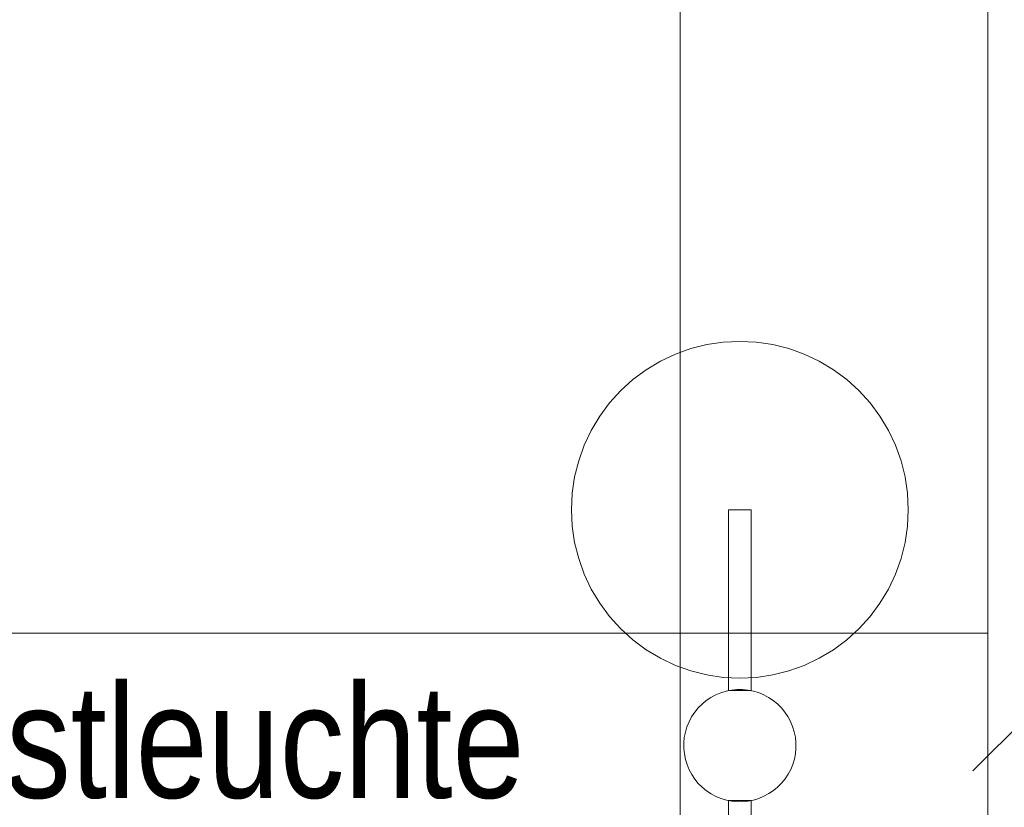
# Model space of a CAD drawing. Extents: x -620 to 300, y 62 to 1112.
# Tile 99 of 226: x -155 to -138, y 273 to 287. Entities that reach past the tile are written whole.
import ezdxf

# ---------------------------------------------------------------- set-up
doc = ezdxf.new("R2010")
doc.units = 0
doc.layers.get('0').update_dxf_attribs({"lineweight": 13})
doc.layers.add('00_E_ST_Handlaufleuchte_Bem', color=7, linetype='Continuous', lineweight=5, true_color=0x7d7d00)
doc.layers.add('60- 61 allgemeine Ausstattung- 4 Terrassen', color=9, linetype='Continuous', lineweight=9, true_color=0x808080)
doc.styles.get("Standard").update_dxf_attribs({"font": 'ARIALN.TTF'})

# ---------------------------------------------------------------- blocks, each defined once
blk = doc.blocks.new('Referenz-A06CPVSGL0')
at = {"layer": '60- 61 allgemeine Ausstattung- 4 Terrassen', "color": 0}
for p, q in [((-143.639, 214.053), (-143.639, 372.513)), ((-138.159, 335.853), (-138.159, 264.653)), ((-143.727, 280.825), (-143.449, 280.924)), ((-143.449, 280.924), (-143.164, 280.996)), ((-143.164, 280.996), (-142.873, 281.039)), ((-142.873, 281.039), (-142.579, 281.053)), ((-142.579, 281.053), (-142.284, 281.039)), ((-142.284, 281.039), (-141.993, 280.996)), ((-141.993, 280.996), (-141.708, 280.924)), ((-141.708, 280.924), (-141.43, 280.825)), ((-143.993, 280.699), (-143.727, 280.825)), ((-141.43, 280.825), (-141.164, 280.699)), ((-144.245, 280.548), (-143.993, 280.699)), ((-141.164, 280.699), (-140.912, 280.548)), ((-144.482, 280.372), (-144.245, 280.548)), ((-140.912, 280.548), (-140.675, 280.372)), ((-144.7, 280.175), (-144.482, 280.372)), ((-140.675, 280.372), (-140.457, 280.175)), ((-144.898, 279.957), (-144.7, 280.175)), ((-140.457, 280.175), (-140.259, 279.957)), ((-145.073, 279.72), (-144.898, 279.957)), ((-140.259, 279.957), (-140.084, 279.72)), ((-145.224, 279.468), (-145.073, 279.72)), ((-140.084, 279.72), (-139.933, 279.468)), ((-145.35, 279.201), (-145.224, 279.468)), ((-139.933, 279.468), (-139.807, 279.201)), ((-145.449, 278.924), (-145.35, 279.201)), ((-139.807, 279.201), (-139.708, 278.924)), ((-145.521, 278.639), (-145.449, 278.924)), ((-139.708, 278.924), (-139.636, 278.639)), ((-145.564, 278.347), (-145.521, 278.639)), ((-139.636, 278.639), (-139.593, 278.347)), ((-145.579, 278.053), (-145.564, 278.347)), ((-139.593, 278.347), (-139.579, 278.053)), ((-145.564, 277.759), (-145.579, 278.053)), ((-142.779, 278.053), (-142.379, 278.053)), ((-142.779, 274.833), (-142.779, 278.053)), ((-142.379, 278.053), (-142.379, 274.833)), ((-139.579, 278.053), (-139.593, 277.759)), ((-145.521, 277.468), (-145.564, 277.759)), ((-139.593, 277.759), (-139.636, 277.468)), ((-145.449, 277.183), (-145.521, 277.468)), ((-139.636, 277.468), (-139.708, 277.183)), ((-145.35, 276.905), (-145.449, 277.183)), ((-139.708, 277.183), (-139.807, 276.905)), ((-145.224, 276.639), (-145.35, 276.905)), ((-139.807, 276.905), (-139.933, 276.639)), ((-145.073, 276.387), (-145.224, 276.639)), ((-139.933, 276.639), (-140.084, 276.387)), ((-144.898, 276.15), (-145.073, 276.387)), ((-140.084, 276.387), (-140.259, 276.15)), ((-144.7, 275.932), (-144.898, 276.15)), ((-140.259, 276.15), (-140.457, 275.932)), ((-275.639, 275.853), (-138.159, 275.853)), ((-144.482, 275.734), (-144.7, 275.932)), ((-140.457, 275.932), (-140.675, 275.734)), ((-144.245, 275.559), (-144.482, 275.734)), ((-140.675, 275.734), (-140.912, 275.559)), ((-143.993, 275.408), (-144.245, 275.559)), ((-140.912, 275.559), (-141.164, 275.408)), ((-143.727, 275.282), (-143.993, 275.408)), ((-141.164, 275.408), (-141.43, 275.282)), ((-143.449, 275.183), (-143.727, 275.282)), ((-143.164, 275.111), (-143.449, 275.183)), ((-141.708, 275.183), (-141.993, 275.111)), ((-141.43, 275.282), (-141.708, 275.183)), ((-142.873, 275.068), (-143.164, 275.111)), ((-142.579, 275.053), (-142.873, 275.068)), ((-142.284, 275.068), (-142.579, 275.053)), ((-141.993, 275.111), (-142.284, 275.068)), ((-143.008, 274.756), (-142.918, 274.794)), ((-142.918, 274.794), (-142.824, 274.823)), ((-142.824, 274.823), (-142.728, 274.842)), ((-142.379, 274.833), (-142.779, 274.833)), ((-142.728, 274.842), (-142.63, 274.852)), ((-142.63, 274.852), (-142.532, 274.852)), ((-142.532, 274.852), (-142.434, 274.843)), ((-142.434, 274.843), (-142.338, 274.824)), ((-142.338, 274.824), (-142.244, 274.796)), ((-142.244, 274.796), (-142.153, 274.758)), ((-143.252, 274.593), (-143.176, 274.655)), ((-143.176, 274.655), (-143.095, 274.71)), ((-143.095, 274.71), (-143.008, 274.756)), ((-142.153, 274.758), (-142.067, 274.712)), ((-142.067, 274.712), (-141.985, 274.658)), ((-141.985, 274.658), (-141.909, 274.596)), ((-143.438, 274.365), (-143.383, 274.447)), ((-143.383, 274.447), (-143.321, 274.523)), ((-143.321, 274.523), (-143.252, 274.593)), ((-141.909, 274.596), (-141.839, 274.527)), ((-141.839, 274.527), (-141.777, 274.451)), ((-141.777, 274.451), (-141.722, 274.37)), ((-143.521, 274.188), (-143.484, 274.279)), ((-143.484, 274.279), (-143.438, 274.365)), ((-141.722, 274.37), (-141.676, 274.283)), ((-141.676, 274.283), (-141.638, 274.193)), ((-143.568, 273.998), (-143.549, 274.094)), ((-143.549, 274.094), (-143.521, 274.188)), ((-141.638, 274.193), (-141.609, 274.099)), ((-141.609, 274.099), (-141.59, 274.003)), ((-143.577, 273.9), (-143.568, 273.998)), ((-141.59, 274.003), (-141.58, 273.905)), ((-143.577, 273.802), (-143.577, 273.9)), ((-143.567, 273.704), (-143.577, 273.802)), ((-141.58, 273.807), (-141.589, 273.709)), ((-141.58, 273.905), (-141.58, 273.807)), ((-143.548, 273.608), (-143.567, 273.704)), ((-143.519, 273.514), (-143.548, 273.608)), ((-141.608, 273.613), (-141.636, 273.519)), ((-141.589, 273.709), (-141.608, 273.613)), ((-143.481, 273.424), (-143.519, 273.514)), ((-143.435, 273.337), (-143.481, 273.424)), ((-141.673, 273.428), (-141.719, 273.342)), ((-141.636, 273.519), (-141.673, 273.428)), ((-143.38, 273.256), (-143.435, 273.337)), ((-143.318, 273.18), (-143.38, 273.256)), ((-141.774, 273.26), (-141.836, 273.184)), ((-141.719, 273.342), (-141.774, 273.26)), ((-143.248, 273.111), (-143.318, 273.18)), ((-143.172, 273.049), (-143.248, 273.111)), ((-143.09, 272.994), (-143.172, 273.049)), ((-141.981, 273.052), (-142.062, 272.997)), ((-141.905, 273.114), (-141.981, 273.052)), ((-141.836, 273.184), (-141.905, 273.114)), ((-143.004, 272.948), (-143.09, 272.994)), ((-142.913, 272.911), (-143.004, 272.948)), ((-142.819, 272.883), (-142.913, 272.911)), ((-142.723, 272.864), (-142.819, 272.883)), ((-142.779, 272.874), (-142.379, 272.874)), ((-142.779, 269.653), (-142.779, 272.874)), ((-142.625, 272.854), (-142.723, 272.864)), ((-142.527, 272.855), (-142.625, 272.854)), ((-142.429, 272.865), (-142.527, 272.855)), ((-142.333, 272.884), (-142.429, 272.865)), ((-142.379, 272.874), (-142.379, 269.653)), ((-142.239, 272.913), (-142.333, 272.884)), ((-142.149, 272.951), (-142.239, 272.913)), ((-142.062, 272.997), (-142.149, 272.951))]:
    blk.add_line(p, q, dxfattribs=at)
at = {"layer": '60- 61 allgemeine Ausstattung- 4 Terrassen', "color": 0, "linetype": 'Continuous', "ltscale": 0.13, "insert": (-158.851, 274.936), "char_height": 2.01377, "attachment_point": 1}
blk.add_mtext('{\\fArial Narrow;Mastleuchte}', dxfattribs=at)
blk = doc.blocks.new('Maß-A06CPVVOL0')
at = {"color": 0, "linetype": 'ByBlock', "lineweight": -2, "ltscale": 0.13}
blk.add_line((-136.73, 275.102), (-138.427, 273.405), dxfattribs=at)

msp = doc.modelspace()

# ---------------------------------------------------------------- block references
at = {"color": 8, "lineweight": 13, "ltscale": 0.13, "true_color": 0x808080}
msp.add_blockref('Referenz-A06CPVSGL0', (0, 0), dxfattribs=at)
at = {"layer": '00_E_ST_Handlaufleuchte_Bem', "ltscale": 0.13}
msp.add_blockref('Maß-A06CPVVOL0', (0, 0), dxfattribs=at)

doc.saveas('drawing.dxf')
